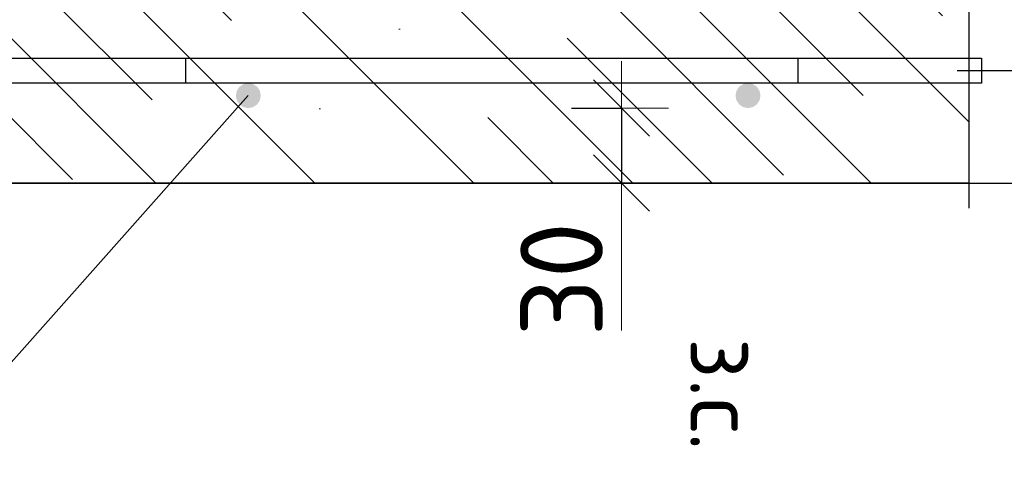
# Model space of a CAD drawing. Header units: metres. Extents: x -38 to 97, y -15 to 21.
# Tile 150 of 225: x 72.376 to 72.77, y 7.225 to 7.407. Entities that reach past the tile are written whole.
import ezdxf

# ---------------------------------------------------------------- set-up
doc = ezdxf.new("R2010")
doc.units = ezdxf.units.M
doc.header["$PDMODE"] = 65
doc.linetypes.add('______4', pattern=[0.135, 0.105, -0.03])
for name, color, linetype, lineweight in [('XR$3$Арм. стержнями нижней зоны', 180, 'Continuous', 35), ('XR$3$Арм.стержн. Арматура края', 96, 'Continuous', 35), ('XR$3$Размерная линия (1)', 7, 'Continuous', 13), ('XR$3$Размерная линия_ общее', 7, 'Continuous', 13), ('XR$4$Арм. стержнями нижней зоны', 180, 'Continuous', 35), ('XR$4$Арм.стержн. Арматура края', 96, 'Continuous', 35), ('XR$4$Размерная линия (1)', 7, 'Continuous', 13), ('XR$4$Размерная линия_ общее', 7, 'Continuous', 13), ('XR$6$Арм. стержнями нижней зоны', 180, 'Continuous', 35), ('XR$6$Арм.стержн. Арматура края', 96, 'Continuous', 35), ('XR$6$Размерная линия (1)', 7, 'Continuous', 13), ('XR$6$Размерная линия_ общее', 7, 'Continuous', 13)]:
    doc.layers.add(name, color=color, linetype=linetype, lineweight=lineweight)
doc.styles.add('ISOCPEUR', font='txt')
doc.dimstyles.new('DIMSTYLE_11', dxfattribs={"dimtxt": 0.033, "dimasz": 0.0375, "dimexe": 0, "dimexo": 0, "dimgap": 0.0165, "dimtad": 2, "dimdec": 0, "dimlfac": 1000, "dimrnd": 1, "dimzin": 12, "dimdsep": 46, "dimtxsty": 'ISOCPEUR', "dimblk1": 'ALL_ML_STRICH', "dimblk2": 'ALL_ML_STRICH', "dimsah": 1, "dimcen": 0, "dimclrd": 7, "dimclre": 256, "dimclrt": 7, "dimadec": 0, "dimazin": 0, "dimtfac": 1, "dimtdec": 0, "dimtix": 1, "dimtmove": 2, "dimatfit": 3, "dimfxl": 0, "dimtvp": 1.2, "dimtzin": 0, "dimlwd": 0, "dimlwe": -3, "dimarcsym": 0})
doc.dimstyles.new('DIMSTYLE_12', dxfattribs={"dimtxt": 0.03, "dimasz": 0.03, "dimexe": 0, "dimexo": 0, "dimgap": 0.015, "dimtad": 2, "dimdec": 0, "dimlfac": 1000, "dimrnd": 1, "dimzin": 12, "dimdsep": 46, "dimtxsty": 'ISOCPEUR', "dimblk1": 'ALL_ML_STRICH', "dimblk2": 'ALL_ML_STRICH', "dimsah": 1, "dimcen": 0, "dimclrd": 7, "dimclre": 256, "dimclrt": 7, "dimadec": 0, "dimazin": 0, "dimtfac": 1, "dimtdec": 0, "dimtix": 1, "dimtmove": 2, "dimatfit": 3, "dimfxl": 0, "dimtzin": 0, "dimlwd": 0, "dimlwe": -3, "dimarcsym": 0})
doc.dimstyles.new('DIMSTYLE_14', dxfattribs={"dimtxt": 0.03, "dimasz": 0.03, "dimexe": 0, "dimexo": 0, "dimgap": 0.015, "dimtad": 2, "dimdec": 0, "dimlfac": 1000, "dimrnd": 1, "dimzin": 12, "dimdsep": 46, "dimtxsty": 'ISOCPEUR', "dimblk1": 'ALL_ML_STRICH', "dimblk2": 'ALL_ML_STRICH', "dimsah": 1, "dimcen": 0, "dimclrd": 7, "dimclre": 256, "dimclrt": 7, "dimadec": 0, "dimazin": 0, "dimtfac": 1, "dimtdec": 0, "dimtix": 1, "dimtmove": 2, "dimatfit": 3, "dimfxl": 0, "dimtvp": 1.2, "dimtzin": 0, "dimlwd": 0, "dimlwe": -3, "dimarcsym": 0})
doc.dimstyles.new('DIMSTYLE_8', dxfattribs={"dimtxt": 0.033, "dimasz": 0.0375, "dimexe": 0, "dimexo": 0, "dimgap": 0.0165, "dimtad": 2, "dimdec": 0, "dimlfac": 1000, "dimrnd": 1, "dimzin": 12, "dimdsep": 46, "dimtxsty": 'ISOCPEUR', "dimblk1": 'ALL_ML_STRICH', "dimblk2": 'ALL_ML_STRICH', "dimsah": 1, "dimcen": 0, "dimclrd": 7, "dimclre": 256, "dimclrt": 7, "dimadec": 0, "dimazin": 0, "dimtfac": 1, "dimtdec": 0, "dimtix": 1, "dimtmove": 2, "dimatfit": 3, "dimfxl": 0, "dimtzin": 0, "dimlwd": 0, "dimlwe": -3, "dimarcsym": 0})
pattern_1 = [(135, (0, 0), (-0.031819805, -0.031819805), [0.4, -0.05, 0, -0.05]), (135, (-0.01591, -0.01591), (-0.031819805, -0.031819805), [0.8, -0.1, 0.1, -0.1])]

# ---------------------------------------------------------------- blocks, each defined once
blk = doc.blocks.new('ALL_ML_STRICH')
at = {"color": 0, "linetype": 'ByBlock', "lineweight": -2}
for p, q in [((0, -0.5), (0, 0.5)), ((-0.3, -0.3), (0.3, 0.3)), ((-1, 0), (0.5, 0))]:
    blk.add_line(p, q, dxfattribs=at)
blk = doc.blocks.new('*D135')
at = {"layer": 'DEFPOINTS', "color": 7, "linetype": 'Continuous', "lineweight": 13, "transparency": 33554687}
for p in [(72.7273, 7.54188), (72.7273, 7.34188), (72.89884, 7.34188)]:
    blk.add_point(p, dxfattribs=at)
at = {"layer": 'XR$3$Размерная линия_ общее', "color": 253, "linetype": 'Continuous', "lineweight": -2, "true_color": 0xa0a0a0, "transparency": 33554687}
for p, q in [((72.7473, 7.54188), (72.89884, 7.54188)), ((72.7473, 7.34188), (72.89884, 7.34188))]:
    blk.add_line(p, q, dxfattribs=at)
at = {"layer": 'XR$3$Размерная линия_ общее', "color": 7, "linetype": 'Continuous', "lineweight": -2, "transparency": 33554687}
blk.add_line((72.89884, 7.34188), (72.89884, 7.54188), dxfattribs=at)
at = {"layer": 'XR$3$Размерная линия_ общее', "color": 7, "linetype": 'Continuous', "lineweight": 13, "transparency": 33554687, "xscale": 0.0375, "yscale": 0.0375, "zscale": 0.0375}
for p, rotation in [((72.89884, 7.54188), 90), ((72.89884, 7.34188), 270)]:
    blk.add_blockref('ALL_ML_STRICH', p, dxfattribs=dict(at, rotation=rotation))
at = {"layer": 'XR$3$Размерная линия_ общее', "color": 7, "linetype": 'Continuous', "lineweight": 13, "transparency": 33554687, "insert": (72.87484, 7.44353), "char_height": 0.033, "width": 0.099, "attachment_point": 5, "rotation": 90, "style": 'ISOCPEUR'}
blk.add_mtext('\\A1;{200}', dxfattribs=at)
blk = doc.blocks.new('*D136')
at = {"layer": 'DEFPOINTS', "color": 7, "linetype": 'Continuous', "lineweight": 13, "transparency": 33554687}
for p in [(72.5769, 7.37188), (72.61689, 7.37188), (72.5769, 7.34188)]:
    blk.add_point(p, dxfattribs=at)
at = {"layer": 'XR$3$Размерная линия_ общее', "color": 253, "linetype": 'Continuous', "lineweight": -2, "true_color": 0xa0a0a0, "transparency": 33554687}
for p, q in [((72.5969, 7.37188), (72.61689, 7.37188)), ((72.5969, 7.34188), (72.61689, 7.34188))]:
    blk.add_line(p, q, dxfattribs=at)
at = {"layer": 'XR$3$Размерная линия_ общее', "color": 7, "linetype": 'Continuous', "lineweight": -2, "transparency": 33554687}
blk.add_line((72.61689, 7.37188), (72.61689, 7.34188), dxfattribs=at)
at = {"layer": 'XR$3$Размерная линия_ общее', "color": 7, "linetype": 'Continuous', "lineweight": 13, "transparency": 33554687, "xscale": 0.0375, "yscale": 0.0375, "zscale": 0.0375}
for p, rotation in [((72.61689, 7.37188), 90), ((72.61689, 7.34188), 270)]:
    blk.add_blockref('ALL_ML_STRICH', p, dxfattribs=dict(at, rotation=rotation))
at = {"layer": 'XR$3$Размерная линия_ общее', "color": 7, "linetype": 'Continuous', "lineweight": 13, "transparency": 33554687, "insert": (72.59289, 7.30345), "char_height": 0.033, "width": 0.066, "attachment_point": 5, "rotation": 90, "style": 'ISOCPEUR'}
blk.add_mtext('\\A1;{30}', dxfattribs=at)
at = {"layer": 'XR$3$Размерная линия_ общее', "color": 7, "linetype": 'Continuous', "lineweight": 13, "transparency": 33554687, "insert": (72.67143, 7.27997), "char_height": 0.027, "width": 0.00135, "attachment_point": 1, "rotation": 270, "line_spacing_factor": 0.60241, "style": 'ISOCPEUR'}
blk.add_mtext('з.с.', dxfattribs=at)
blk = doc.blocks.new('*D201')
at = {"layer": 'DEFPOINTS', "color": 7, "linetype": 'Continuous', "lineweight": 13, "transparency": 33554687}
for p in [(72.73118, 7.38688), (72.74403, 7.34188), (72.82384, 7.34188)]:
    blk.add_point(p, dxfattribs=at)
at = {"layer": 'XR$3$Размерная линия (1)', "color": 9, "linetype": 'Continuous', "lineweight": -2, "true_color": 0xc7c7c7, "transparency": 33554687}
for p, q in [((72.75118, 7.38688), (72.82384, 7.38688)), ((72.76403, 7.34188), (72.82384, 7.34188))]:
    blk.add_line(p, q, dxfattribs=at)
at = {"layer": 'XR$3$Размерная линия (1)', "color": 7, "linetype": 'Continuous', "lineweight": -2, "transparency": 33554687}
blk.add_line((72.82384, 7.34188), (72.82384, 7.38688), dxfattribs=at)
at = {"layer": 'XR$3$Размерная линия (1)', "color": 7, "linetype": 'Continuous', "lineweight": 13, "transparency": 33554687, "xscale": 0.03, "yscale": 0.03, "zscale": 0.03}
for p, rotation in [((72.82384, 7.38688), 90), ((72.82384, 7.34188), 270)]:
    blk.add_blockref('ALL_ML_STRICH', p, dxfattribs=dict(at, rotation=rotation))
at = {"layer": 'XR$3$Размерная линия (1)', "color": 7, "linetype": 'Continuous', "lineweight": 13, "transparency": 33554687, "insert": (72.80098, 7.30614), "char_height": 0.03, "width": 0.06, "attachment_point": 5, "rotation": 90, "style": 'ISOCPEUR'}
blk.add_mtext('\\A1;{45}', dxfattribs=at)
blk = doc.blocks.new('*D202')
at = {"layer": 'DEFPOINTS', "color": 7, "linetype": 'Continuous', "lineweight": 13, "transparency": 33554687}
for p in [(72.73821, 7.51088), (72.73118, 7.38688), (72.82384, 7.38688)]:
    blk.add_point(p, dxfattribs=at)
at = {"layer": 'XR$3$Размерная линия (1)', "color": 9, "linetype": 'Continuous', "lineweight": -2, "true_color": 0xc7c7c7, "transparency": 33554687}
for p, q in [((72.75821, 7.51088), (72.82384, 7.51088)), ((72.75118, 7.38688), (72.82384, 7.38688))]:
    blk.add_line(p, q, dxfattribs=at)
at = {"layer": 'XR$3$Размерная линия (1)', "color": 7, "linetype": 'Continuous', "lineweight": -2, "transparency": 33554687}
blk.add_line((72.82384, 7.38688), (72.82384, 7.51088), dxfattribs=at)
at = {"layer": 'XR$3$Размерная линия (1)', "color": 7, "linetype": 'Continuous', "lineweight": 13, "transparency": 33554687, "xscale": 0.03, "yscale": 0.03, "zscale": 0.03}
for p, rotation in [((72.82384, 7.51088), 90), ((72.82384, 7.38688), 270)]:
    blk.add_blockref('ALL_ML_STRICH', p, dxfattribs=dict(at, rotation=rotation))
at = {"layer": 'XR$3$Размерная линия (1)', "color": 7, "linetype": 'Continuous', "lineweight": 13, "transparency": 33554687, "insert": (72.80134, 7.45188), "char_height": 0.03, "width": 0.09, "attachment_point": 5, "rotation": 90, "style": 'ISOCPEUR'}
blk.add_mtext('\\A1;{124}', dxfattribs=at)
blk = doc.blocks.new('*D278')
at = {"layer": 'DEFPOINTS', "color": 7, "linetype": 'Continuous', "lineweight": 13, "transparency": 33554687}
for p in [(72.7273, 7.54188), (72.7273, 7.34188), (72.89884, 7.34188)]:
    blk.add_point(p, dxfattribs=at)
at = {"layer": 'XR$4$Размерная линия_ общее', "color": 253, "linetype": 'Continuous', "lineweight": -2, "true_color": 0xa0a0a0, "transparency": 33554687}
for p, q in [((72.7473, 7.54188), (72.89884, 7.54188)), ((72.7473, 7.34188), (72.89884, 7.34188))]:
    blk.add_line(p, q, dxfattribs=at)
at = {"layer": 'XR$4$Размерная линия_ общее', "color": 7, "linetype": 'Continuous', "lineweight": -2, "transparency": 33554687}
blk.add_line((72.89884, 7.34188), (72.89884, 7.54188), dxfattribs=at)
at = {"layer": 'XR$4$Размерная линия_ общее', "color": 7, "linetype": 'Continuous', "lineweight": 13, "transparency": 33554687, "xscale": 0.0375, "yscale": 0.0375, "zscale": 0.0375}
for p, rotation in [((72.89884, 7.54188), 90), ((72.89884, 7.34188), 270)]:
    blk.add_blockref('ALL_ML_STRICH', p, dxfattribs=dict(at, rotation=rotation))
at = {"layer": 'XR$4$Размерная линия_ общее', "color": 7, "linetype": 'Continuous', "lineweight": 13, "transparency": 33554687, "insert": (72.87484, 7.44353), "char_height": 0.033, "width": 0.099, "attachment_point": 5, "rotation": 90, "style": 'ISOCPEUR'}
blk.add_mtext('\\A1;{200}', dxfattribs=at)
blk = doc.blocks.new('*D279')
at = {"layer": 'DEFPOINTS', "color": 7, "linetype": 'Continuous', "lineweight": 13, "transparency": 33554687}
for p in [(72.5769, 7.37188), (72.61689, 7.37188), (72.5769, 7.34188)]:
    blk.add_point(p, dxfattribs=at)
at = {"layer": 'XR$4$Размерная линия_ общее', "color": 253, "linetype": 'Continuous', "lineweight": -2, "true_color": 0xa0a0a0, "transparency": 33554687}
for p, q in [((72.5969, 7.37188), (72.61689, 7.37188)), ((72.5969, 7.34188), (72.61689, 7.34188))]:
    blk.add_line(p, q, dxfattribs=at)
at = {"layer": 'XR$4$Размерная линия_ общее', "color": 7, "linetype": 'Continuous', "lineweight": -2, "transparency": 33554687}
blk.add_line((72.61689, 7.37188), (72.61689, 7.34188), dxfattribs=at)
at = {"layer": 'XR$4$Размерная линия_ общее', "color": 7, "linetype": 'Continuous', "lineweight": 13, "transparency": 33554687, "xscale": 0.0375, "yscale": 0.0375, "zscale": 0.0375}
for p, rotation in [((72.61689, 7.37188), 90), ((72.61689, 7.34188), 270)]:
    blk.add_blockref('ALL_ML_STRICH', p, dxfattribs=dict(at, rotation=rotation))
at = {"layer": 'XR$4$Размерная линия_ общее', "color": 7, "linetype": 'Continuous', "lineweight": 13, "transparency": 33554687, "insert": (72.59289, 7.30345), "char_height": 0.033, "width": 0.066, "attachment_point": 5, "rotation": 90, "style": 'ISOCPEUR'}
blk.add_mtext('\\A1;{30}', dxfattribs=at)
at = {"layer": 'XR$4$Размерная линия_ общее', "color": 7, "linetype": 'Continuous', "lineweight": 13, "transparency": 33554687, "insert": (72.67143, 7.27997), "char_height": 0.027, "width": 0.00135, "attachment_point": 1, "rotation": 270, "line_spacing_factor": 0.60241, "style": 'ISOCPEUR'}
blk.add_mtext('з.с.', dxfattribs=at)
blk = doc.blocks.new('*D491')
at = {"layer": 'DEFPOINTS', "color": 7, "linetype": 'Continuous', "lineweight": 13, "transparency": 33554687}
for p in [(72.73118, 7.38688), (72.74403, 7.34188), (72.82384, 7.34188)]:
    blk.add_point(p, dxfattribs=at)
at = {"layer": 'XR$4$Размерная линия (1)', "color": 9, "linetype": 'Continuous', "lineweight": -2, "true_color": 0xc7c7c7, "transparency": 33554687}
for p, q in [((72.75118, 7.38688), (72.82384, 7.38688)), ((72.76403, 7.34188), (72.82384, 7.34188))]:
    blk.add_line(p, q, dxfattribs=at)
at = {"layer": 'XR$4$Размерная линия (1)', "color": 7, "linetype": 'Continuous', "lineweight": -2, "transparency": 33554687}
blk.add_line((72.82384, 7.34188), (72.82384, 7.38688), dxfattribs=at)
at = {"layer": 'XR$4$Размерная линия (1)', "color": 7, "linetype": 'Continuous', "lineweight": 13, "transparency": 33554687, "xscale": 0.03, "yscale": 0.03, "zscale": 0.03}
for p, rotation in [((72.82384, 7.38688), 90), ((72.82384, 7.34188), 270)]:
    blk.add_blockref('ALL_ML_STRICH', p, dxfattribs=dict(at, rotation=rotation))
at = {"layer": 'XR$4$Размерная линия (1)', "color": 7, "linetype": 'Continuous', "lineweight": 13, "transparency": 33554687, "insert": (72.80098, 7.30614), "char_height": 0.03, "width": 0.06, "attachment_point": 5, "rotation": 90, "style": 'ISOCPEUR'}
blk.add_mtext('\\A1;{45}', dxfattribs=at)
blk = doc.blocks.new('*D492')
at = {"layer": 'DEFPOINTS', "color": 7, "linetype": 'Continuous', "lineweight": 13, "transparency": 33554687}
for p in [(72.73821, 7.51088), (72.73118, 7.38688), (72.82384, 7.38688)]:
    blk.add_point(p, dxfattribs=at)
at = {"layer": 'XR$4$Размерная линия (1)', "color": 9, "linetype": 'Continuous', "lineweight": -2, "true_color": 0xc7c7c7, "transparency": 33554687}
for p, q in [((72.75821, 7.51088), (72.82384, 7.51088)), ((72.75118, 7.38688), (72.82384, 7.38688))]:
    blk.add_line(p, q, dxfattribs=at)
at = {"layer": 'XR$4$Размерная линия (1)', "color": 7, "linetype": 'Continuous', "lineweight": -2, "transparency": 33554687}
blk.add_line((72.82384, 7.38688), (72.82384, 7.51088), dxfattribs=at)
at = {"layer": 'XR$4$Размерная линия (1)', "color": 7, "linetype": 'Continuous', "lineweight": 13, "transparency": 33554687, "xscale": 0.03, "yscale": 0.03, "zscale": 0.03}
for p, rotation in [((72.82384, 7.51088), 90), ((72.82384, 7.38688), 270)]:
    blk.add_blockref('ALL_ML_STRICH', p, dxfattribs=dict(at, rotation=rotation))
at = {"layer": 'XR$4$Размерная линия (1)', "color": 7, "linetype": 'Continuous', "lineweight": 13, "transparency": 33554687, "insert": (72.80134, 7.45188), "char_height": 0.03, "width": 0.09, "attachment_point": 5, "rotation": 90, "style": 'ISOCPEUR'}
blk.add_mtext('\\A1;{124}', dxfattribs=at)
blk = doc.blocks.new('*D717')
at = {"layer": 'DEFPOINTS', "color": 7, "linetype": 'Continuous', "lineweight": 13, "transparency": 33554687}
for p in [(72.7273, 7.54188), (72.7273, 7.34188), (72.89884, 7.34188)]:
    blk.add_point(p, dxfattribs=at)
at = {"layer": 'XR$6$Размерная линия_ общее', "color": 253, "linetype": 'Continuous', "lineweight": -2, "true_color": 0xa0a0a0, "transparency": 33554687}
for p, q in [((72.7473, 7.54188), (72.89884, 7.54188)), ((72.7473, 7.34188), (72.89884, 7.34188))]:
    blk.add_line(p, q, dxfattribs=at)
at = {"layer": 'XR$6$Размерная линия_ общее', "color": 7, "linetype": 'Continuous', "lineweight": -2, "transparency": 33554687}
blk.add_line((72.89884, 7.34188), (72.89884, 7.54188), dxfattribs=at)
at = {"layer": 'XR$6$Размерная линия_ общее', "color": 7, "linetype": 'Continuous', "lineweight": 13, "transparency": 33554687, "xscale": 0.0375, "yscale": 0.0375, "zscale": 0.0375}
for p, rotation in [((72.89884, 7.54188), 90), ((72.89884, 7.34188), 270)]:
    blk.add_blockref('ALL_ML_STRICH', p, dxfattribs=dict(at, rotation=rotation))
at = {"layer": 'XR$6$Размерная линия_ общее', "color": 7, "linetype": 'Continuous', "lineweight": 13, "transparency": 33554687, "insert": (72.87484, 7.44353), "char_height": 0.033, "width": 0.099, "attachment_point": 5, "rotation": 90, "style": 'ISOCPEUR'}
blk.add_mtext('\\A1;{200}', dxfattribs=at)
blk = doc.blocks.new('*D718')
at = {"layer": 'DEFPOINTS', "color": 7, "linetype": 'Continuous', "lineweight": 13, "transparency": 33554687}
for p in [(72.5769, 7.37188), (72.61689, 7.37188), (72.5769, 7.34188)]:
    blk.add_point(p, dxfattribs=at)
at = {"layer": 'XR$6$Размерная линия_ общее', "color": 253, "linetype": 'Continuous', "lineweight": -2, "true_color": 0xa0a0a0, "transparency": 33554687}
for p, q in [((72.5969, 7.37188), (72.61689, 7.37188)), ((72.5969, 7.34188), (72.61689, 7.34188))]:
    blk.add_line(p, q, dxfattribs=at)
at = {"layer": 'XR$6$Размерная линия_ общее', "color": 7, "linetype": 'Continuous', "lineweight": -2, "transparency": 33554687}
blk.add_line((72.61689, 7.37188), (72.61689, 7.34188), dxfattribs=at)
at = {"layer": 'XR$6$Размерная линия_ общее', "color": 7, "linetype": 'Continuous', "lineweight": 13, "transparency": 33554687, "xscale": 0.0375, "yscale": 0.0375, "zscale": 0.0375}
for p, rotation in [((72.61689, 7.37188), 90), ((72.61689, 7.34188), 270)]:
    blk.add_blockref('ALL_ML_STRICH', p, dxfattribs=dict(at, rotation=rotation))
at = {"layer": 'XR$6$Размерная линия_ общее', "color": 7, "linetype": 'Continuous', "lineweight": 13, "transparency": 33554687, "insert": (72.59289, 7.30345), "char_height": 0.033, "width": 0.066, "attachment_point": 5, "rotation": 90, "style": 'ISOCPEUR'}
blk.add_mtext('\\A1;{30}', dxfattribs=at)
at = {"layer": 'XR$6$Размерная линия_ общее', "color": 7, "linetype": 'Continuous', "lineweight": 13, "transparency": 33554687, "insert": (72.67143, 7.27997), "char_height": 0.027, "width": 0.00135, "attachment_point": 1, "rotation": 270, "line_spacing_factor": 0.60241, "style": 'ISOCPEUR'}
blk.add_mtext('з.с.', dxfattribs=at)
blk = doc.blocks.new('*D749')
at = {"layer": 'DEFPOINTS', "color": 7, "linetype": 'Continuous', "lineweight": 13, "transparency": 33554687}
for p in [(72.73118, 7.38688), (72.74403, 7.34188), (72.82384, 7.34188)]:
    blk.add_point(p, dxfattribs=at)
at = {"layer": 'XR$6$Размерная линия (1)', "color": 9, "linetype": 'Continuous', "lineweight": -2, "true_color": 0xc7c7c7, "transparency": 33554687}
for p, q in [((72.75118, 7.38688), (72.82384, 7.38688)), ((72.76403, 7.34188), (72.82384, 7.34188))]:
    blk.add_line(p, q, dxfattribs=at)
at = {"layer": 'XR$6$Размерная линия (1)', "color": 7, "linetype": 'Continuous', "lineweight": -2, "transparency": 33554687}
blk.add_line((72.82384, 7.34188), (72.82384, 7.38688), dxfattribs=at)
at = {"layer": 'XR$6$Размерная линия (1)', "color": 7, "linetype": 'Continuous', "lineweight": 13, "transparency": 33554687, "xscale": 0.03, "yscale": 0.03, "zscale": 0.03}
for p, rotation in [((72.82384, 7.38688), 90), ((72.82384, 7.34188), 270)]:
    blk.add_blockref('ALL_ML_STRICH', p, dxfattribs=dict(at, rotation=rotation))
at = {"layer": 'XR$6$Размерная линия (1)', "color": 7, "linetype": 'Continuous', "lineweight": 13, "transparency": 33554687, "insert": (72.80098, 7.30614), "char_height": 0.03, "width": 0.06, "attachment_point": 5, "rotation": 90, "style": 'ISOCPEUR'}
blk.add_mtext('\\A1;{45}', dxfattribs=at)
blk = doc.blocks.new('*D750')
at = {"layer": 'DEFPOINTS', "color": 7, "linetype": 'Continuous', "lineweight": 13, "transparency": 33554687}
for p in [(72.73821, 7.51088), (72.73118, 7.38688), (72.82384, 7.38688)]:
    blk.add_point(p, dxfattribs=at)
at = {"layer": 'XR$6$Размерная линия (1)', "color": 9, "linetype": 'Continuous', "lineweight": -2, "true_color": 0xc7c7c7, "transparency": 33554687}
for p, q in [((72.75821, 7.51088), (72.82384, 7.51088)), ((72.75118, 7.38688), (72.82384, 7.38688))]:
    blk.add_line(p, q, dxfattribs=at)
at = {"layer": 'XR$6$Размерная линия (1)', "color": 7, "linetype": 'Continuous', "lineweight": -2, "transparency": 33554687}
blk.add_line((72.82384, 7.38688), (72.82384, 7.51088), dxfattribs=at)
at = {"layer": 'XR$6$Размерная линия (1)', "color": 7, "linetype": 'Continuous', "lineweight": 13, "transparency": 33554687, "xscale": 0.03, "yscale": 0.03, "zscale": 0.03}
for p, rotation in [((72.82384, 7.51088), 90), ((72.82384, 7.38688), 270)]:
    blk.add_blockref('ALL_ML_STRICH', p, dxfattribs=dict(at, rotation=rotation))
at = {"layer": 'XR$6$Размерная линия (1)', "color": 7, "linetype": 'Continuous', "lineweight": 13, "transparency": 33554687, "insert": (72.80134, 7.45188), "char_height": 0.03, "width": 0.09, "attachment_point": 5, "rotation": 90, "style": 'ISOCPEUR'}
blk.add_mtext('\\A1;{124}', dxfattribs=at)

msp = doc.modelspace()

# ---------------------------------------------------------------- hatches: boundary and pattern name
at = {"linetype": 'Continuous', "lineweight": 13, "transparency": 33554687}
h = msp.add_hatch(dxfattribs=at)
h.set_pattern_fill('__________540', scale=0.015, style=0, pattern_type=2)
h.set_pattern_definition(pattern_1)
h.paths.add_polyline_path([(72.1675, 7.54188), (72.1675, 7.34188), (72.75595, 7.34188), (72.75595, 7.54188)], flags=0)
h = msp.add_hatch(dxfattribs=at)
h.set_pattern_fill('__________540', scale=0.015, style=0, pattern_type=2)
h.set_pattern_definition(pattern_1)
h.paths.add_polyline_path([(72.1675, 7.54188), (72.1675, 7.34188), (72.75595, 7.34188), (72.75595, 7.54188)], flags=0)
h = msp.add_hatch(dxfattribs=at)
h.set_pattern_fill('__________540', scale=0.015, style=0, pattern_type=2)
h.set_pattern_definition(pattern_1)
h.paths.add_polyline_path([(72.1675, 7.54188), (72.1675, 7.34188), (72.75595, 7.34188), (72.75595, 7.54188)], flags=0)
at = {"layer": 'XR$3$Арм. стержнями нижней зоны', "linetype": 'Continuous', "lineweight": 50, "transparency": 33554687}
for points in [[(72.47251, 7.37688), (72.47212, 7.37879), (72.47104, 7.38041), (72.46942, 7.3815), (72.46751, 7.38188), (72.46559, 7.3815), (72.46397, 7.38041), (72.46289, 7.37879), (72.46251, 7.37688), (72.46289, 7.37496), (72.46397, 7.37334), (72.46559, 7.37226), (72.46751, 7.37188), (72.46942, 7.37226), (72.47104, 7.37334), (72.47212, 7.37496)], [(72.67251, 7.37688), (72.67212, 7.37879), (72.67104, 7.38041), (72.66942, 7.3815), (72.66751, 7.38188), (72.66559, 7.3815), (72.66397, 7.38041), (72.66289, 7.37879), (72.66251, 7.37688), (72.66289, 7.37496), (72.66397, 7.37334), (72.66559, 7.37226), (72.66751, 7.37188), (72.66942, 7.37226), (72.67104, 7.37334), (72.67212, 7.37496)]]:
    msp.add_hatch(color=4, dxfattribs=at).paths.add_polyline_path(points)
at = {"layer": 'XR$4$Арм. стержнями нижней зоны', "linetype": 'Continuous', "lineweight": 50, "transparency": 33554687}
for points in [[(72.47251, 7.37688), (72.47212, 7.37879), (72.47104, 7.38041), (72.46942, 7.3815), (72.46751, 7.38188), (72.46559, 7.3815), (72.46397, 7.38041), (72.46289, 7.37879), (72.46251, 7.37688), (72.46289, 7.37496), (72.46397, 7.37334), (72.46559, 7.37226), (72.46751, 7.37188), (72.46942, 7.37226), (72.47104, 7.37334), (72.47212, 7.37496)], [(72.47251, 7.37688), (72.47212, 7.37879), (72.47104, 7.38041), (72.46942, 7.3815), (72.46751, 7.38188), (72.46559, 7.3815), (72.46397, 7.38041), (72.46289, 7.37879), (72.46251, 7.37688), (72.46289, 7.37496), (72.46397, 7.37334), (72.46559, 7.37226), (72.46751, 7.37188), (72.46942, 7.37226), (72.47104, 7.37334), (72.47212, 7.37496)], [(72.67251, 7.37688), (72.67212, 7.37879), (72.67104, 7.38041), (72.66942, 7.3815), (72.66751, 7.38188), (72.66559, 7.3815), (72.66397, 7.38041), (72.66289, 7.37879), (72.66251, 7.37688), (72.66289, 7.37496), (72.66397, 7.37334), (72.66559, 7.37226), (72.66751, 7.37188), (72.66942, 7.37226), (72.67104, 7.37334), (72.67212, 7.37496)]]:
    msp.add_hatch(color=4, dxfattribs=at).paths.add_polyline_path(points)
at = {"layer": 'XR$6$Арм. стержнями нижней зоны', "linetype": 'Continuous', "lineweight": 50, "transparency": 33554687}
for points in [[(72.47251, 7.37688), (72.47212, 7.37879), (72.47104, 7.38041), (72.46942, 7.3815), (72.46751, 7.38188), (72.46559, 7.3815), (72.46397, 7.38041), (72.46289, 7.37879), (72.46251, 7.37688), (72.46289, 7.37496), (72.46397, 7.37334), (72.46559, 7.37226), (72.46751, 7.37188), (72.46942, 7.37226), (72.47104, 7.37334), (72.47212, 7.37496)], [(72.67251, 7.37688), (72.67212, 7.37879), (72.67104, 7.38041), (72.66942, 7.3815), (72.66751, 7.38188), (72.66559, 7.3815), (72.66397, 7.38041), (72.66289, 7.37879), (72.66251, 7.37688), (72.66289, 7.37496), (72.66397, 7.37334), (72.66559, 7.37226), (72.66751, 7.37188), (72.66942, 7.37226), (72.67104, 7.37334), (72.67212, 7.37496)]]:
    msp.add_hatch(color=4, dxfattribs=at).paths.add_polyline_path(points)

# ---------------------------------------------------------------- linework, layer by layer
at = {"color": 7, "linetype": '______4', "lineweight": 25, "transparency": 33554687}
msp.add_line((72.75595, 7.64188), (72.75595, 7.24188), dxfattribs=at)
msp.add_line((72.75595, 7.64188), (72.75595, 7.24188), dxfattribs=at)
msp.add_line((72.75595, 7.64188), (72.75595, 7.24188), dxfattribs=at)
at = {"color": 7, "linetype": 'Continuous', "lineweight": 13, "transparency": 33554687}
for p, q in [((72.46751, 7.37688), (72.3436, 7.23758)), ((72.46751, 7.37688), (72.3436, 7.23758)), ((72.46751, 7.37688), (72.3436, 7.23758)), ((72.61689, 7.34188), (72.61689, 7.28288)), ((72.61689, 7.34188), (72.61689, 7.28288)), ((72.61689, 7.34188), (72.61689, 7.28288))]:
    msp.add_line(p, q, dxfattribs=at)
at = {"color": 7, "linetype": 'Continuous', "lineweight": 35, "transparency": 33554687}
msp.add_line((72.1675, 7.34188), (72.75595, 7.34188), dxfattribs=at)
msp.add_line((72.1675, 7.34188), (72.75595, 7.34188), dxfattribs=at)
msp.add_line((72.1675, 7.34188), (72.75595, 7.34188), dxfattribs=at)
at = {"layer": 'XR$3$Арм. стержнями нижней зоны', "color": 4, "linetype": 'Continuous', "lineweight": 25, "transparency": 33554687}
for points in [[(72.76095, 7.38188), (72.1875, 7.38188), (72.1875, 7.39188), (72.76095, 7.39188), (72.76095, 7.38188)], [(72.76095, 7.38188), (72.44251, 7.38188), (72.44251, 7.39188), (72.76095, 7.39188), (72.76095, 7.38188)]]:
    msp.add_lwpolyline(points, dxfattribs=at)
at = {"layer": 'XR$3$Арм.стержн. Арматура края', "color": 4, "linetype": 'Continuous', "lineweight": 25, "transparency": 33554687}
for points in [[(72.21676, 7.39188), (72.6875, 7.39188), (72.6875, 7.38188)], [(72.6875, 7.38188), (72.21607, 7.38188)]]:
    msp.add_lwpolyline(points, dxfattribs=at)
at = {"layer": 'XR$4$Арм. стержнями нижней зоны', "color": 4, "linetype": 'Continuous', "lineweight": 25, "transparency": 33554687}
for points in [[(72.76095, 7.38188), (72.1875, 7.38188), (72.1875, 7.39188), (72.76095, 7.39188), (72.76095, 7.38188)], [(72.76095, 7.38188), (72.1875, 7.38188), (72.1875, 7.39188), (72.76095, 7.39188), (72.76095, 7.38188)], [(72.76095, 7.38188), (72.44251, 7.38188), (72.44251, 7.39188), (72.76095, 7.39188), (72.76095, 7.38188)]]:
    msp.add_lwpolyline(points, dxfattribs=at)
at = {"layer": 'XR$4$Арм.стержн. Арматура края', "color": 4, "linetype": 'Continuous', "lineweight": 25, "transparency": 33554687}
for points in [[(72.21676, 7.39188), (72.6875, 7.39188), (72.6875, 7.38188)], [(72.6875, 7.38188), (72.21607, 7.38188)]]:
    msp.add_lwpolyline(points, dxfattribs=at)
at = {"layer": 'XR$6$Арм. стержнями нижней зоны', "color": 4, "linetype": 'Continuous', "lineweight": 25, "transparency": 33554687}
for points in [[(72.76095, 7.38188), (72.1875, 7.38188), (72.1875, 7.39188), (72.76095, 7.39188), (72.76095, 7.38188)], [(72.76095, 7.38188), (72.44251, 7.38188), (72.44251, 7.39188), (72.76095, 7.39188), (72.76095, 7.38188)]]:
    msp.add_lwpolyline(points, dxfattribs=at)
at = {"layer": 'XR$6$Арм.стержн. Арматура края', "color": 4, "linetype": 'Continuous', "lineweight": 25, "transparency": 33554687}
for points in [[(72.21676, 7.39188), (72.6875, 7.39188), (72.6875, 7.38188)], [(72.6875, 7.38188), (72.21607, 7.38188)]]:
    msp.add_lwpolyline(points, dxfattribs=at)

# ---------------------------------------------------------------- dimensions: what is measured, and where the dimension line sits
at = {"layer": 'XR$3$Размерная линия (1)', "color": 7, "linetype": 'Continuous', "lineweight": 13, "transparency": 33554687}
for base, p1, p2, dimstyle, picture, middle in [((72.82384, 7.51088), (72.75118, 7.38688), (72.75821, 7.51088), 'DIMSTYLE_12', '*D202', (72.80134, 7.45188)), ((72.82384, 7.38688), (72.76403, 7.34188), (72.75118, 7.38688), 'DIMSTYLE_14', '*D201', (72.80098, 7.30614))]:
    dim = msp.add_linear_dim(base=base, p1=p1, p2=p2, angle=90, dimstyle=dimstyle, override={"dimpost": '<>', "dimclrd": 7, "dimclre": 9, "dimclrt": 7, "dimlwd": 0, "dimlwe": 65533}, dxfattribs=at)
    dim.commit()
    dim.dimension.update_dxf_attribs({"geometry": picture, "text_midpoint": middle, "dimtype": 160})
at = {"layer": 'XR$3$Размерная линия_ общее', "color": 7, "linetype": 'Continuous', "lineweight": 13, "transparency": 33554687}
dim = msp.add_linear_dim(base=(72.89884, 7.54188), p1=(72.7473, 7.34188), p2=(72.7473, 7.54188), angle=90, dimstyle='DIMSTYLE_8', override={"dimpost": '<>', "dimclrd": 7, "dimclre": 253, "dimclrt": 7, "dimlwd": 0, "dimlwe": 65533}, dxfattribs=at)
dim.commit()
dim.dimension.update_dxf_attribs({"geometry": '*D135', "text_midpoint": (72.87484, 7.44353), "dimtype": 160})
dim = msp.add_linear_dim(base=(72.61689, 7.34188), p1=(72.5969, 7.37188), p2=(72.5969, 7.34188), angle=270, text='<>\\Xз.с.', dimstyle='DIMSTYLE_11', override={"dimpost": '<>', "dimclrd": 7, "dimclre": 253, "dimclrt": 7, "dimlwd": 0, "dimlwe": 65533}, dxfattribs=at)
dim.commit()
dim.dimension.update_dxf_attribs({"geometry": '*D136', "text_midpoint": (72.59289, 7.30345), "dimtype": 160})
at = {"layer": 'XR$4$Размерная линия (1)', "color": 7, "linetype": 'Continuous', "lineweight": 13, "transparency": 33554687}
for base, p1, p2, dimstyle, picture, middle in [((72.82384, 7.51088), (72.75118, 7.38688), (72.75821, 7.51088), 'DIMSTYLE_12', '*D492', (72.80134, 7.45188)), ((72.82384, 7.38688), (72.76403, 7.34188), (72.75118, 7.38688), 'DIMSTYLE_14', '*D491', (72.80098, 7.30614))]:
    dim = msp.add_linear_dim(base=base, p1=p1, p2=p2, angle=90, dimstyle=dimstyle, override={"dimpost": '<>', "dimclrd": 7, "dimclre": 9, "dimclrt": 7, "dimlwd": 0, "dimlwe": 65533}, dxfattribs=at)
    dim.commit()
    dim.dimension.update_dxf_attribs({"geometry": picture, "text_midpoint": middle, "dimtype": 160})
at = {"layer": 'XR$4$Размерная линия_ общее', "color": 7, "linetype": 'Continuous', "lineweight": 13, "transparency": 33554687}
dim = msp.add_linear_dim(base=(72.89884, 7.54188), p1=(72.7473, 7.34188), p2=(72.7473, 7.54188), angle=90, dimstyle='DIMSTYLE_8', override={"dimpost": '<>', "dimclrd": 7, "dimclre": 253, "dimclrt": 7, "dimlwd": 0, "dimlwe": 65533}, dxfattribs=at)
dim.commit()
dim.dimension.update_dxf_attribs({"geometry": '*D278', "text_midpoint": (72.87484, 7.44353), "dimtype": 160})
dim = msp.add_linear_dim(base=(72.61689, 7.34188), p1=(72.5969, 7.37188), p2=(72.5969, 7.34188), angle=270, text='<>\\Xз.с.', dimstyle='DIMSTYLE_11', override={"dimpost": '<>', "dimclrd": 7, "dimclre": 253, "dimclrt": 7, "dimlwd": 0, "dimlwe": 65533}, dxfattribs=at)
dim.commit()
dim.dimension.update_dxf_attribs({"geometry": '*D279', "text_midpoint": (72.59289, 7.30345), "dimtype": 160})
at = {"layer": 'XR$6$Размерная линия (1)', "color": 7, "linetype": 'Continuous', "lineweight": 13, "transparency": 33554687}
for base, p1, p2, dimstyle, picture, middle in [((72.82384, 7.51088), (72.75118, 7.38688), (72.75821, 7.51088), 'DIMSTYLE_12', '*D750', (72.80134, 7.45188)), ((72.82384, 7.38688), (72.76403, 7.34188), (72.75118, 7.38688), 'DIMSTYLE_14', '*D749', (72.80098, 7.30614))]:
    dim = msp.add_linear_dim(base=base, p1=p1, p2=p2, angle=90, dimstyle=dimstyle, override={"dimpost": '<>', "dimclrd": 7, "dimclre": 9, "dimclrt": 7, "dimlwd": 0, "dimlwe": 65533}, dxfattribs=at)
    dim.commit()
    dim.dimension.update_dxf_attribs({"geometry": picture, "text_midpoint": middle, "dimtype": 160})
at = {"layer": 'XR$6$Размерная линия_ общее', "color": 7, "linetype": 'Continuous', "lineweight": 13, "transparency": 33554687}
dim = msp.add_linear_dim(base=(72.89884, 7.54188), p1=(72.7473, 7.34188), p2=(72.7473, 7.54188), angle=90, dimstyle='DIMSTYLE_8', override={"dimpost": '<>', "dimclrd": 7, "dimclre": 253, "dimclrt": 7, "dimlwd": 0, "dimlwe": 65533}, dxfattribs=at)
dim.commit()
dim.dimension.update_dxf_attribs({"geometry": '*D717', "text_midpoint": (72.87484, 7.44353), "dimtype": 160})
dim = msp.add_linear_dim(base=(72.61689, 7.34188), p1=(72.5969, 7.37188), p2=(72.5969, 7.34188), angle=270, text='<>\\Xз.с.', dimstyle='DIMSTYLE_11', override={"dimpost": '<>', "dimclrd": 7, "dimclre": 253, "dimclrt": 7, "dimlwd": 0, "dimlwe": 65533}, dxfattribs=at)
dim.commit()
dim.dimension.update_dxf_attribs({"geometry": '*D718', "text_midpoint": (72.59289, 7.30345), "dimtype": 160})

doc.saveas('drawing.dxf')
